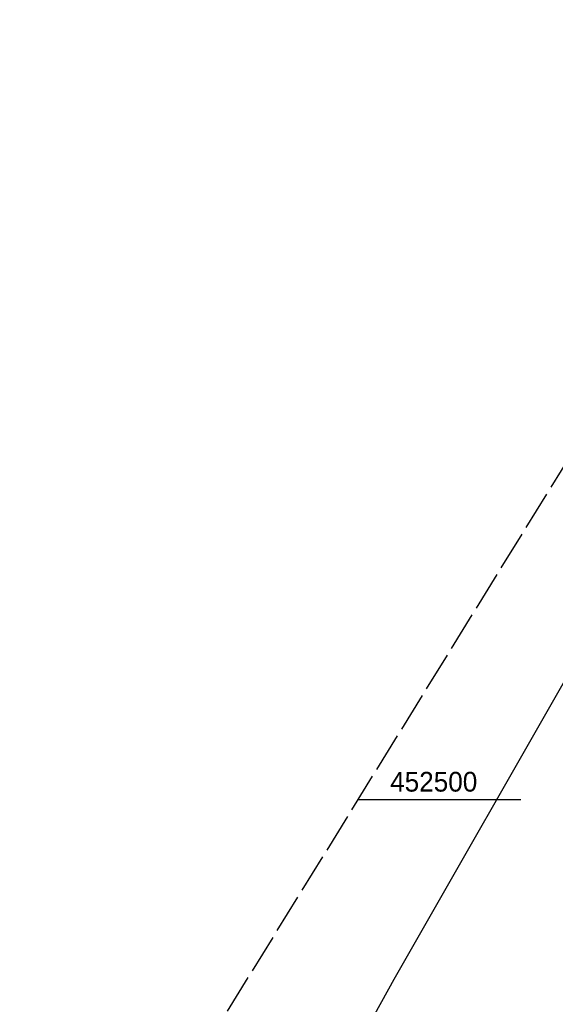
# Model space of a CAD drawing. Extents: x 508608 to 509338, y 452280 to 453218.
# Tile 9 of 31: x 508608 to 508676, y 452474 to 452599. Entities that reach past the tile are written whole.
import ezdxf

# ---------------------------------------------------------------- set-up
doc = ezdxf.new("R2010")
doc.units = 0
doc.header["$LTSCALE"] = 10
doc.header["$MEASUREMENT"] = 0
doc.linetypes.add('LT00', pattern=[0])
doc.linetypes.add('LT14', pattern=[0.6, 0.5, -0.1])
doc.layers.add('-BLATT_119-RAND', color=7, linetype='LT14', plot=False)
doc.layers.add('DFK_KATASTER', color=250, linetype='LT00')
doc.layers.add('V119_RASTER', color=250, linetype='LT00')
doc.styles.get("Standard").update_dxf_attribs({"font": 'ARIAL.TTF'})

msp = doc.modelspace()

# ---------------------------------------------------------------- linework, layer by layer
at = {"layer": '-BLATT_119-RAND'}
msp.add_lwpolyline([(509093.92, 453217.53), (508607.66, 452430.65), (508851.81, 452279.78), (509338.07, 453066.66), (509093.92, 453217.53)], dxfattribs=at)
at = {"layer": 'DFK_KATASTER'}
for p, q in [((508655.12, 452477.23), (508680.59, 452521.86)), ((508645.47, 452459.98), (508655.12, 452477.23))]:
    msp.add_line(p, q, dxfattribs=at)
at = {"layer": 'V119_RASTER'}
msp.add_line((508650.52, 452500), (508671.18, 452500), dxfattribs=at)

# ---------------------------------------------------------------- texts
at = {"layer": 'V119_RASTER', "width": 0.948}
msp.add_text(' 452500', height=2.5, rotation=-0.0002, dxfattribs=at).set_placement((508653.68, 452501))

doc.saveas('drawing.dxf')
